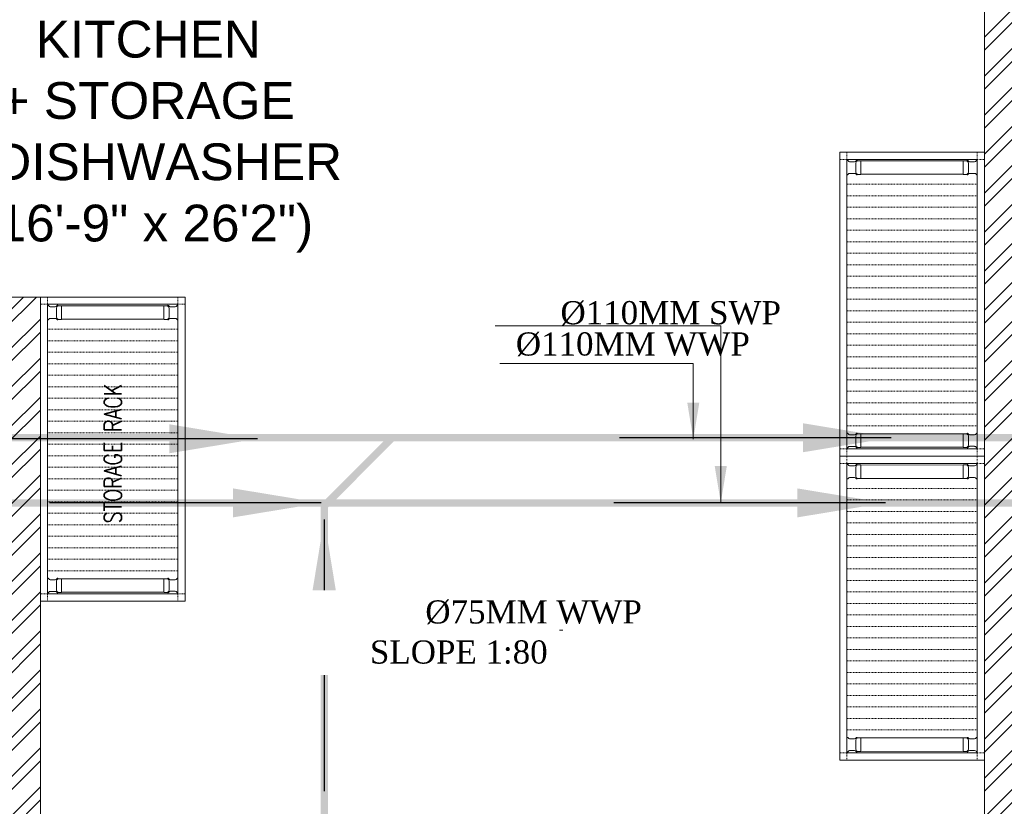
# Model space of a CAD drawing. Header units: inches. Extents: x 119662 to 158499, y 12149 to 20675.
# Tile 30 of 97: x 121818 to 121952, y 19431 to 19538. Entities that reach past the tile are written whole.
import ezdxf

# ---------------------------------------------------------------- set-up
doc = ezdxf.new("R2010")
doc.units = ezdxf.units.IN
doc.header["$MEASUREMENT"] = 0
doc.linetypes.add('IHCL-P-MEZZANINE FLOOR PLAN$0$HIDDEN', pattern=[0.375, 0.25, -0.125])
for name, color, linetype, lineweight in [('00-GRIDTEXT', 1, 'Continuous', 13), ('EQUIPMENT', 7, 'Continuous', 25), ('KIT TEXT.', 5, 'Continuous', 5), ('PD_BRICK WALL_115', 134, 'Continuous', 30), ('PD_HATCH', 45, 'Continuous', 9), ('PP- 75DIA Soil Waste Sewer pipe', 90, 'Continuous', 9), ('PP-Soil Pipe', 1, 'Continuous', 25), ('PP-TEXT', 7, 'Continuous', 40)]:
    doc.layers.add(name, color=color, linetype=linetype, lineweight=lineweight)
doc.layers.add('KIT EQUIPMENT', color=7, linetype='Continuous')
doc.layers.add('PD_025_TEXT', color=61, linetype='Continuous')
doc.styles.add('Arial', font='GOTHIC.TTF')
doc.styles.add('ISO', font='isocp.shx', dxfattribs={"height": 250})
doc.styles.get("Standard").update_dxf_attribs({"font": 'times.ttf', "height": 4})
doc.styles.add('style1', font='arial.ttf', dxfattribs={"height": 500})
doc.styles.add('TIMES NEW ROMAN', font='times.ttf', dxfattribs={"height": 4})
doc.dimstyles.new('ISO-10', dxfattribs={"dimtxt": 6, "dimasz": 0.5, "dimexe": 1.25, "dimexo": 0.625, "dimtad": 1, "dimtoh": 1, "dimdec": 1, "dimlunit": 4, "dimtxsty": 'Standard', "dimblk": 'ARCHTICK', "dimcen": 2.5, "dimclrt": 3, "dimadec": 0, "dimazin": 0, "dimtfac": 1, "dimtdec": 1, "dimtmove": 1, "dimatfit": 3, "dimfxl": 1, "dimarcsym": 0})
doc.dimstyles.new('PP-DIM', dxfattribs={"dimtxt": 4, "dimasz": 1, "dimexe": 1, "dimexo": 1, "dimgap": 0.09, "dimtad": 0, "dimdec": 1, "dimzin": 0, "dimdsep": 46, "dimlunit": 4, "dimtxsty": 'TIMES NEW ROMAN', "dimblk": 'ARCHTICK', "dimcen": 0.09, "dimdle": 1, "dimclrd": 256, "dimclre": 256, "dimclrt": 256, "dimadec": 0, "dimazin": 0, "dimtfac": 1, "dimtdec": 4, "dimtofl": 0, "dimtmove": 1, "dimatfit": 3, "dimfxl": 1, "dimtolj": 1, "dimtzin": 0, "dimlwd": -1, "dimlwe": -1, "dimarcsym": 0})

# ---------------------------------------------------------------- blocks, each defined once
blk = doc.blocks.new('sesrgg')
at = {"layer": 'EQUIPMENT', "color": 251, "linetype": 'Continuous', "lineweight": 5}
for p, q in [((1788352.5, 614303.9), (1788353.7, 614303.2)), ((1788400.4, 614306.9), (1788353.3, 614306.9)), ((1788356.8, 614280.4), (1788356.8, 614297.9)), ((1788396.9, 614280.4), (1788396.9, 614297.9)), ((1788396.9, 614280.4), (1788396.9, 614297.9)), ((1788399.9, 614303.2), (1788401.1, 614303.9)), ((1788399.9, 614303.2), (1788401.2, 614303.9)), ((1788402, 614305.2), (1788402, 614305.3)), ((1789294.6, 614305.2), (1789294.6, 614305.3)), ((1789296.7, 614303.2), (1789295.4, 614303.9)), ((1789296.7, 614303.2), (1789295.4, 614303.9)), ((1789296.2, 614306.9), (1789343.3, 614306.9)), ((1789299.7, 614280.4), (1789299.7, 614297.9)), ((1789299.7, 614280.4), (1789299.7, 614297.9)), ((1789339.8, 614280.4), (1789339.8, 614297.9)), ((1789344.1, 614303.9), (1789342.9, 614303.2)), ((1788352.5, 614274.4), (1788353.7, 614275.1)), ((1788353.2, 614271.4), (1788353.2, 614259.3)), ((1788399.9, 614258.8), (1788353.7, 614258.8)), ((1788353.8, 613904.2), (1788353.7, 614258.8)), ((1788355.4, 614273.5), (1788354.7, 614272.2)), ((1788393, 614276.5), (1788360.6, 614276.5)), ((1788399, 614272.2), (1788398.3, 614273.5)), ((1788399.9, 614275.1), (1788401.1, 614274.4)), ((1788399.9, 614275.1), (1788401.2, 614274.4)), ((1788400, 613904.7), (1788399.9, 614258.8)), ((1788400.4, 614271.4), (1788400.4, 614259.3)), ((1788402, 614273), (1788402, 614273)), ((1789294.6, 614273), (1789294.6, 614273)), ((1789296.7, 614275.1), (1789295.4, 614274.4)), ((1789296.7, 614275.1), (1789295.4, 614274.4)), ((1789296.2, 614271.4), (1789296.2, 614259.3)), ((1789296.6, 613904.7), (1789296.7, 614258.8)), ((1789296.7, 614258.8), (1789342.9, 614258.8)), ((1789297.6, 614272.2), (1789298.3, 614273.5)), ((1789303.6, 614276.5), (1789335.9, 614276.5)), ((1789341.2, 614273.5), (1789341.9, 614272.2)), ((1789342.8, 613904.2), (1789342.9, 614258.8)), ((1789344.1, 614274.4), (1789342.9, 614275.1)), ((1789343.4, 614271.4), (1789343.4, 614259.3)), ((1788352.6, 613889.1), (1788353.8, 613888.4)), ((1788353.3, 613892), (1788353.3, 613904.2)), ((1788400, 613904.7), (1788353.8, 613904.7)), ((1788355.5, 613890), (1788354.8, 613891.2)), ((1788356.9, 613883.1), (1788356.9, 613865.6)), ((1788393.1, 613887), (1788360.7, 613887)), ((1788397, 613883.2), (1788397, 613865.7)), ((1788397, 613865.6), (1788397, 613883.1)), ((1788398.3, 613890), (1788399.1, 613891.2)), ((1788400, 613888.3), (1788401.2, 613889.1)), ((1788401.2, 613889.1), (1788400, 613888.4)), ((1788400.5, 613892), (1788400.5, 613904.2)), ((1788402, 613890.4), (1788402, 613890.5)), ((1789294.5, 613890.4), (1789294.5, 613890.5)), ((1789296.6, 613888.3), (1789295.3, 613889.1)), ((1789295.3, 613889.1), (1789296.6, 613888.4)), ((1789296.1, 613892), (1789296.1, 613904.2)), ((1789296.6, 613904.7), (1789342.8, 613904.7)), ((1789298.2, 613890), (1789297.5, 613891.2)), ((1789299.6, 613883.2), (1789299.6, 613865.7)), ((1789299.6, 613865.6), (1789299.6, 613883.1)), ((1789303.5, 613887), (1789335.8, 613887)), ((1789339.7, 613883.1), (1789339.7, 613865.6)), ((1789341.1, 613890), (1789341.8, 613891.2)), ((1789344, 613889.1), (1789342.8, 613888.4)), ((1789343.3, 613892), (1789343.3, 613904.2)), ((1788352.6, 613859.6), (1788353.8, 613860.3)), ((1788400.4, 613856.6), (1788353.4, 613856.6)), ((1788400, 613860.3), (1788401.2, 613859.6)), ((1788401.2, 613859.6), (1788400, 613860.3)), ((1788402, 613858.2), (1788402, 613858.2)), ((1789294.5, 613858.2), (1789294.5, 613858.2)), ((1789296.6, 613860.3), (1789295.3, 613859.6)), ((1789295.3, 613859.6), (1789296.6, 613860.3)), ((1789296.1, 613856.6), (1789343.2, 613856.6)), ((1789344, 613859.6), (1789342.8, 613860.3))]:
    blk.add_line(p, q, dxfattribs=at)
at = {"layer": 'EQUIPMENT', "color": 251, "linetype": 'IHCL-P-MEZZANINE FLOOR PLAN$0$HIDDEN', "lineweight": 5}
for p, q in [((1788428, 613856.6), (1788428, 614306.9)), ((1788467.7, 613856.6), (1788467.7, 614306.9)), ((1788507.4, 613856.6), (1788507.4, 614306.9)), ((1788547.1, 613856.6), (1788547.1, 614306.9)), ((1788586.8, 613856.6), (1788586.8, 614306.9)), ((1788586.8, 613856.6), (1788586.8, 614306.9)), ((1788626.6, 613856.6), (1788626.6, 614306.9)), ((1788666.3, 613856.6), (1788666.3, 614306.9)), ((1788706, 613856.6), (1788706, 614306.9)), ((1788706, 613856.6), (1788706, 614306.9)), ((1788745.7, 613856.6), (1788745.7, 614306.9)), ((1788785.4, 613856.6), (1788785.4, 614306.9)), ((1788825.1, 613856.6), (1788825.1, 614306.9)), ((1788864.9, 613856.6), (1788864.9, 614306.9)), ((1788904.6, 613856.6), (1788904.6, 614306.9)), ((1788944.3, 613856.6), (1788944.3, 614306.9)), ((1788984, 613856.6), (1788984, 614306.9)), ((1789023.7, 613856.6), (1789023.7, 614306.9)), ((1789063.5, 613856.6), (1789063.5, 614306.9)), ((1789103.2, 613856.6), (1789103.2, 614306.9)), ((1789142.9, 613856.6), (1789142.9, 614306.9)), ((1789182.6, 613856.6), (1789182.6, 614306.9)), ((1789222.3, 613856.6), (1789222.3, 614306.9)), ((1789262.1, 613856.6), (1789262.1, 614306.9))]:
    blk.add_line(p, q, dxfattribs=at)
for points in [[(1788348.4, 614306.9), (1788348.4, 614332.1), (1788323.1, 614332.1), (1788323.1, 614306.9)], [(1789348.2, 614306.9), (1789348.2, 614332.1), (1789373.5, 614332.1), (1789373.5, 614306.9)], [(1788348.4, 613856.6), (1788348.4, 613831.3), (1788323.1, 613831.3), (1788323.1, 613856.6)], [(1789348.2, 613856.6), (1789348.2, 613831.3), (1789373.5, 613831.3), (1789373.5, 613856.6)]]:
    blk.add_lwpolyline(points, close=True, dxfattribs=at)
at = {"layer": 'EQUIPMENT', "color": 251, "linetype": 'Continuous', "lineweight": 5}
for centre, radius, start, end in [((1788353.3, 614305.3), 1.6, 89.991, 239.97), ((1788350.7, 614297.9), 6.07, 359.982, 59.988), ((1788350.7, 614280.4), 6.07, 299.976, 359.982), ((1788403, 614297.9), 6.07, 119.991, 179.997), ((1788403, 614297.9), 6.07, 119.994, 180), ((1788403, 614280.4), 6.07, 179.991, 239.997), ((1788403, 614280.4), 6.07, 180, 239.97), ((1788400.4, 614305.3), 1.6, 299.976, 89.991), ((1788400.3, 614305.2), 1.6, 299.973, 359.979), ((1789296.2, 614305.3), 1.6, 90.009, 240.024), ((1789296.2, 614305.2), 1.6, 180.021, 240.027), ((1789293.6, 614297.9), 6.07, 0.003, 60.009), ((1789293.6, 614297.9), 6.07, 0, 60.006), ((1789293.6, 614280.4), 6.07, 300.003, 0.009), ((1789293.6, 614280.4), 6.07, 300.03, 0), ((1789345.9, 614297.9), 6.07, 120.012, 180.018), ((1789345.9, 614280.4), 6.07, 180.018, 240.024), ((1789343.3, 614305.3), 1.6, 300.03, 90.009), ((1788353.3, 614273), 1.6, 119.994, 329.979), ((1788353.7, 614259.3), 0.506, 180, 269.973), ((1788360.7, 614270.4), 6.07, 89.991, 149.997), ((1788393, 614270.4), 6.07, 29.985, 89.991), ((1788400.4, 614273), 1.6, 209.967, 59.988), ((1788399.9, 614259.3), 0.506, 269.973, 359.982), ((1788400.3, 614273), 1.6, 359.967, 59.973), ((1789296.2, 614273), 1.6, 120.027, 180.033), ((1789296.2, 614273), 1.6, 120.012, 330.033), ((1789296.7, 614259.3), 0.506, 180.018, 270.027), ((1789303.6, 614270.4), 6.07, 90.009, 150.015), ((1789335.9, 614270.4), 6.07, 30.003, 90.009), ((1789343.3, 614273), 1.6, 210.021, 60.006), ((1789342.9, 614259.3), 0.506, 270.027, 0), ((1788353.4, 613890.4), 1.6, 29.985, 239.97), ((1788353.8, 613904.2), 0.506, 89.991, 180), ((1788350.8, 613883.1), 6.07, 359.982, 59.988), ((1788360.7, 613893.1), 6.07, 209.967, 269.973), ((1788393.1, 613893.1), 6.07, 269.973, 329.979), ((1788403.1, 613883.1), 6.07, 119.994, 180), ((1788403.1, 613883.1), 6.07, 119.991, 179.997), ((1788400.4, 613890.4), 1.6, 299.976, 149.997), ((1788400, 613904.2), 0.506, 359.982, 89.991), ((1788400.4, 613890.4), 1.6, 299.973, 359.979), ((1789296.1, 613890.4), 1.6, 30.003, 240.024), ((1789296.1, 613890.4), 1.6, 180.021, 240.027), ((1789296.6, 613904.2), 0.506, 90.009, 180.018), ((1789293.5, 613883.1), 6.07, 0, 60.006), ((1789293.5, 613883.1), 6.07, 0.003, 60.009), ((1789303.5, 613893.1), 6.07, 210.021, 270.027), ((1789335.8, 613893.1), 6.07, 270.027, 330.033), ((1789345.8, 613883.1), 6.07, 120.012, 180.018), ((1789343.2, 613890.4), 1.6, 300.03, 150.015), ((1789342.8, 613904.2), 0.506, 0, 90.009), ((1788353.4, 613858.2), 1.6, 119.994, 269.973), ((1788350.8, 613865.6), 6.07, 299.976, 359.982), ((1788403.1, 613865.6), 6.07, 179.991, 239.997), ((1788403.1, 613865.6), 6.07, 180, 239.97), ((1788400.4, 613858.2), 1.6, 269.973, 59.988), ((1788400.4, 613858.2), 1.6, 359.967, 59.973), ((1789296.1, 613858.2), 1.6, 120.027, 180.033), ((1789296.1, 613858.2), 1.6, 120.012, 270.027), ((1789293.5, 613865.6), 6.07, 300.003, 0.009), ((1789293.5, 613865.6), 6.07, 300.03, 0), ((1789345.8, 613865.6), 6.07, 180.018, 240.024), ((1789343.2, 613858.2), 1.6, 270.027, 60.006)]:
    blk.add_arc(centre, radius, start, end, dxfattribs=at)
at = {"layer": 'KIT EQUIPMENT', "color": 251, "lineweight": 5}
for points in [[(1789373.5, 614332.1), (1789373.5, 613831.3), (1788323.1, 613831.3), (1788323.1, 614332.1)], [(1789348.2, 614306.9), (1789348.2, 613856.6), (1788348.4, 613856.6), (1788348.4, 614306.9)]]:
    blk.add_lwpolyline(points, close=True, dxfattribs=at)
blk = doc.blocks.new('A$C6E471120')
at = {"layer": 'EQUIPMENT', "color": 251, "rotation": 90}
for p in [(613831.3, -1792911.3), (611068.2, -1793412.1), (613831.3, -1793961.7)]:
    blk.add_blockref('sesrgg', p, dxfattribs=at)
at = {"layer": 'KIT TEXT.', "color": 251, "insert": (-2983, -4820.8, 488.6), "char_height": 60.175, "width": 1100.284, "attachment_point": 7, "rotation": 90, "style": 'ISO'}
blk.add_mtext('{\\Fromans|c0;\\W0.8;STORAGE RACK}', dxfattribs=at)
blk = doc.blocks.new('FIRST FLOOR')
at = {"layer": 'PD_HATCH', "lineweight": 5}
h = blk.add_hatch(dxfattribs=at)
h.set_pattern_fill('ANSI32', color=251, scale=10)
h.set_pattern_definition([(45, (139238.8868, 19346.3716), (-2.65165, 2.65165), []), (45, (139240.6546, 19346.3716), (-2.65165, 2.65165), [])])
h.paths.add_polyline_path([(139249.66, 19348.45), (139206.41, 19348.45), (139206.41, 19343.95), (139249.66, 19343.95)])
h.paths.add_polyline_path([(139164.41, 19348.45), (139121.16, 19348.45), (139121.16, 19343.95), (139164.41, 19343.95)], flags=17)
h.paths.add_polyline_path([(139207.66, 19260.75), (139207.66, 19265.25), (139121.16, 19265.25), (139121.16, 19420.75), (139044.16, 19420.75), (139044.16, 19364.75), (139082.16, 19364.75), (139082.16, 19369.25), (139048.66, 19369.25), (139048.66, 19416.25), (139116.66, 19416.25), (139116.66, 19369.25), (139112.16, 19369.25), (139112.16, 19364.75), (139116.66, 19364.75), (139116.66, 19316.75), (139112.16, 19316.75), (139112.16, 19312.25), (139116.66, 19312.25), (139116.66, 19265.25), (139060.66, 19265.25), (139060.66, 19260.75), (139194.16, 19260.75), (139194.16, 19254.75), (139198.66, 19254.75), (139198.66, 19260.75)])
h.paths.add_polyline_path([(139249.66, 19265.25), (139249.66, 19260.75), (139411.66, 19260.75), (139411.66, 19265.25), (139258.66, 19265.25), (139258.66, 19354.75), (139318.66, 19354.75), (139318.66, 19330.75), (139323.16, 19330.75), (139323.16, 19354.75), (139402.66, 19354.75), (139402.66, 19326.75), (139407.16, 19326.75), (139407.16, 19485.75), (139411.66, 19485.75), (139411.66, 19490.25), (139402.66, 19490.25), (139402.66, 19363.75), (139258.66, 19363.75), (139258.66, 19579.75), (139249.66, 19579.75)])
at = {"layer": 'PD_BRICK WALL_115', "color": 251, "lineweight": 5}
for points in [[(139411.66, 19265.25), (139258.66, 19265.25), (139258.66, 19354.75), (139318.66, 19354.75), (139318.66, 19330.75), (139323.16, 19330.75), (139323.16, 19354.75), (139402.66, 19354.75), (139402.66, 19326.75), (139407.16, 19326.75), (139407.16, 19485.75), (139411.66, 19485.75), (139411.66, 19490.25), (139402.66, 19490.25), (139402.66, 19363.75), (139258.66, 19363.75), (139258.66, 19579.75), (139249.66, 19579.75), (139249.66, 19265.25), (139249.66, 19265.25)], [(139044.16, 19420.75), (139121.16, 19420.75), (139121.16, 19265.25), (139207.66, 19265.25), (139207.66, 19260.75), (139198.66, 19260.75), (139198.66, 19254.75), (139194.16, 19254.75), (139194.16, 19260.75), (139060.66, 19260.75)]]:
    blk.add_lwpolyline(points, dxfattribs=at)
at = {"layer": '00-GRIDTEXT', "color": 8, "xscale": 0.03937007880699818, "yscale": 0.03937007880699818, "zscale": 0.03937007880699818}
blk.add_blockref('A$C6E471120', (139249.66, 19579.75), dxfattribs=at)
at = {"layer": 'PD_025_TEXT', "color": 251, "attachment_point": 1, "style": 'style1'}
for s, insert, char_height, width in [('\\pi12.197;KITCHEN \\P\\pi7.2788;+ STORAGE\\P\\pi0.53941;+ DISHWASHER\\P\\pi4.6782;(16\'-9" x 26\'2")', (139108.33, 19458.31), 5, 53.9676), ('\\pi39.197;G.TOILET\\P\\pi36.269;5\'8" X 3\'11"', (139018.12, 19403.38), 8, 128.4952)]:
    blk.add_mtext(s, dxfattribs=dict(at, insert=insert, char_height=char_height, width=width))
blk = doc.blocks.new('_ArchTick')
at = {"color": 251, "linetype": 'ByBlock', "const_width": 0.15}
blk.add_lwpolyline([(-0.5, -0.5), (0.5, 0.5)], dxfattribs=at)

msp = doc.modelspace()

# ---------------------------------------------------------------- block references
at = {"color": 8}
msp.add_blockref('FIRST FLOOR', (-17300.79, 79.93), dxfattribs=at)

# ---------------------------------------------------------------- next in the draw order: linework, layer by layer
at = {"layer": 'PP- 75DIA Soil Waste Sewer pipe', "ltscale": 0.015}
msp.add_lwpolyline([(121868.27, 19481.54, 1, 1, 0), (121859, 19472.26, 1, 1, 0), (121859, 19407.88, 1, 1, 0)], format="xyseb", dxfattribs=at)
at = {"layer": 'PP-Soil Pipe', "color": 1, "ltscale": 0.015, "const_width": 1}
msp.add_lwpolyline([(121755.98, 19472.68), (122126.51, 19472.68), (122137.09, 19483.26)], dxfattribs=at)

# ---------------------------------------------------------------- next in the draw order: texts
at = {"layer": 'PP-TEXT', "insert": (121748.69, 19511.75), "char_height": 6, "width": 79.3915, "attachment_point": 7, "style": 'Arial', "bg_fill": 2}
msp.add_mtext('{\\fTimes New Roman|b0|i0|c0|p34;Ø32MM WWP }', dxfattribs=at)
at = {"layer": 'PP-TEXT', "insert": (121921.16, 19500.12), "char_height": 3.1496, "width": 37.0781, "attachment_point": 3, "bg_fill": 2}
msp.add_mtext('{\\fTimes New Roman|b0|i0|c0|p34;Ø110MM SWP }', dxfattribs=at)

# ---------------------------------------------------------------- next in the draw order: leaders
at = {"layer": 'PP- 75DIA Soil Waste Sewer pipe', "ltscale": 0.015}
for points in [[(121849.91, 19481.4, 19.24), (121812.95, 19481.4, 19.24)], [(121936.15, 19481.54), (121899.18, 19481.54)], [(121859, 19470.42), (121859, 19433.46)]]:
    msp.add_leader(points, dimstyle='ISO-10', override={"dimasz": 12, "dimgap": 0.625, "dimtad": 0}, dxfattribs=at)
at = {"layer": 'PP-Soil Pipe', "color": 1, "lineweight": 5, "ltscale": 0.015}
for points in [[(121858.58, 19472.68), (121821.61, 19472.68)], [(121935.37, 19472.68), (121898.41, 19472.68)]]:
    msp.add_leader(points, dimstyle='ISO-10', override={"dimasz": 12, "dimgap": 0.625, "dimtad": 0}, dxfattribs=at)

# ---------------------------------------------------------------- next in the draw order: texts
at = {"layer": 'PP-TEXT', "char_height": 3.1496, "width": 37.0781, "attachment_point": 3, "bg_fill": 2}
for s, insert in [('{\\fTimes New Roman|b0|i0|c0|p34;Ø110MM WWP }', (121916.93, 19495.87)), ('{\\fTimes New Roman|b0|i0|c0|p34;Ø75MM WWP }', (121902.23, 19459.43, -610.98))]:
    msp.add_mtext(s, dxfattribs=dict(at, insert=insert))

# ---------------------------------------------------------------- next in the draw order: linework, layer by layer
at = {"layer": 'PP- 75DIA Soil Waste Sewer pipe', "ltscale": 0.015, "const_width": 1}
msp.add_lwpolyline([(121761.13, 19487.5), (121767.1, 19481.54), (122133.62, 19481.54), (122143.14, 19491.06)], dxfattribs=at)

# ---------------------------------------------------------------- next in the draw order: leaders
at = {"layer": 'PP-TEXT', "lineweight": 70, "ltscale": 12}
for points in [[(121912.97, 19472.68), (121912.97, 19496.75), (121882.29, 19496.75)], [(121909.23, 19481.33), (121909.23, 19491.62), (121882.91, 19491.62)]]:
    msp.add_leader(points, dimstyle='PP-DIM', override={"dimtxt": 8.5, "dimasz": 5, "dimtad": 0, "dimdec": 1, "dimcen": 0, "dimtfac": 12, "dimtdec": 1, "dimfxl": 7, "dimfxlon": 1, "dimlwd": 18, "dimarcsym": 1}, dxfattribs=at)
at = {"layer": 'PP-TEXT'}
msp.add_leader([(121858.57, 19455.38, -610.98), (121891.48, 19455.38, -610.98)], dimstyle='PP-DIM', override={"dimtxt": 8.5, "dimasz": 5, "dimtad": 0, "dimdec": 1, "dimcen": 0, "dimtfac": 12, "dimtdec": 1, "dimfxl": 7, "dimfxlon": 1, "dimlwd": 18, "dimarcsym": 1}, dxfattribs=at)

# ---------------------------------------------------------------- next in the draw order: texts
at = {"layer": 'PP-TEXT', "insert": (121889.41, 19459.23), "char_height": 3.1496, "width": 37.0781, "attachment_point": 3, "bg_fill": 2}
msp.add_mtext('{\\fTimes New Roman|b0|i0|c0|p34; \\PSLOPE 1:80}', dxfattribs=at)

doc.saveas('drawing.dxf')
